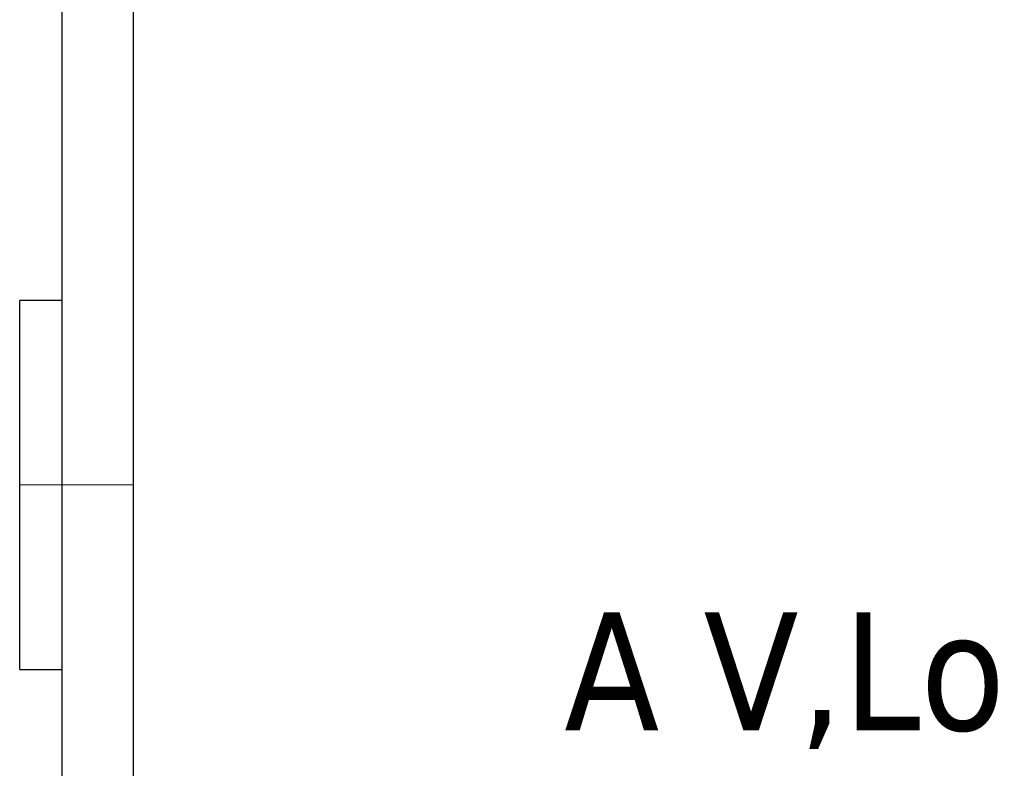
# Model space of a CAD drawing. Header units: millimetres. Extents: x 262469 to 275208, y -32539 to 9411.
# Tile 169 of 256: x 267730 to 267765, y -13848 to -13821. Entities that reach past the tile are written whole.
import ezdxf
from ezdxf.enums import TextEntityAlignment as Align

# ---------------------------------------------------------------- set-up
doc = ezdxf.new("R2010")
doc.units = ezdxf.units.MM
doc.header["$LTSCALE"] = 100
doc.layers.add('$ IE_TELETECHNIKA', color=5, linetype='Continuous', lineweight=30)
doc.styles.add('TAHOMA', font='tahoma.ttf', dxfattribs={"width": 0.85})

msp = doc.modelspace()

# ---------------------------------------------------------------- linework, layer by layer
at = {"layer": '$ IE_TELETECHNIKA', "color": 7, "linetype": 'Continuous'}
for p, q in [((267734.142, -13723.389), (267734.142, -13852.139)), ((267731.642, -13851.514), (267731.642, -13724.014)), ((267731.642, -13831.264), (267730.142, -13831.264)), ((267730.142, -13844.264), (267730.142, -13831.264)), ((267730.142, -13844.264), (267731.642, -13844.264))]:
    msp.add_line(p, q, dxfattribs=at)
at = {"layer": '$ IE_TELETECHNIKA', "color": 7, "linetype": 'Continuous', "lineweight": 5, "ltscale": 20.32}
msp.add_line((267730.142, -13837.764), (267734.142, -13837.764), dxfattribs=at)

# ---------------------------------------------------------------- texts
at = {"layer": '$ IE_TELETECHNIKA', "color": 7, "style": 'TAHOMA'}
msp.add_text('A V,Lo', height=4.1528, dxfattribs=at).set_placement((267757.099, -13842.253), align=Align.TOP_CENTER)

doc.saveas('drawing.dxf')
